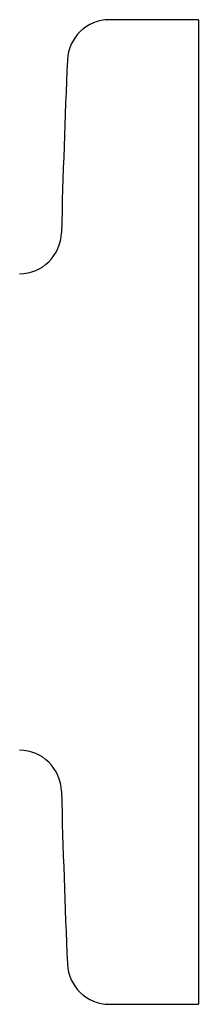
# Model space of a CAD drawing. Header units: millimetres. Extents: x 8 to 759, y 12 to 384.
# Tile 3 of 14: x 120 to 133, y 314 to 384. Entities that reach past the tile are written whole.
import ezdxf

# ---------------------------------------------------------------- set-up
doc = ezdxf.new("R2010")
doc.units = ezdxf.units.MM

msp = doc.modelspace()

# ---------------------------------------------------------------- linework, layer by layer
at = {"color": 7, "linetype": 'Continuous', "lineweight": 30}
for p, q in [((132.977, 383.977), (126.649, 383.977)), ((132.977, 383.977), (132.977, 313.977)), ((126.649, 313.977), (132.977, 313.977))]:
    msp.add_line(p, q, dxfattribs=at)
for centre, radius, start, end in [((126.649, 380.977), 3, 90, 177.54481), ((872.964, 348.977), 750, 177.544811, 178.482807), ((120.228, 368.914), 3, 270.5, 358.48281), ((120.228, 329.04), 3, 1.51719, 89.5), ((872.964, 348.977), 750, 181.517193, 182.455189), ((126.649, 316.977), 3, 182.45519, 270)]:
    msp.add_arc(centre, radius, start, end, dxfattribs=at)

doc.saveas('drawing.dxf')
